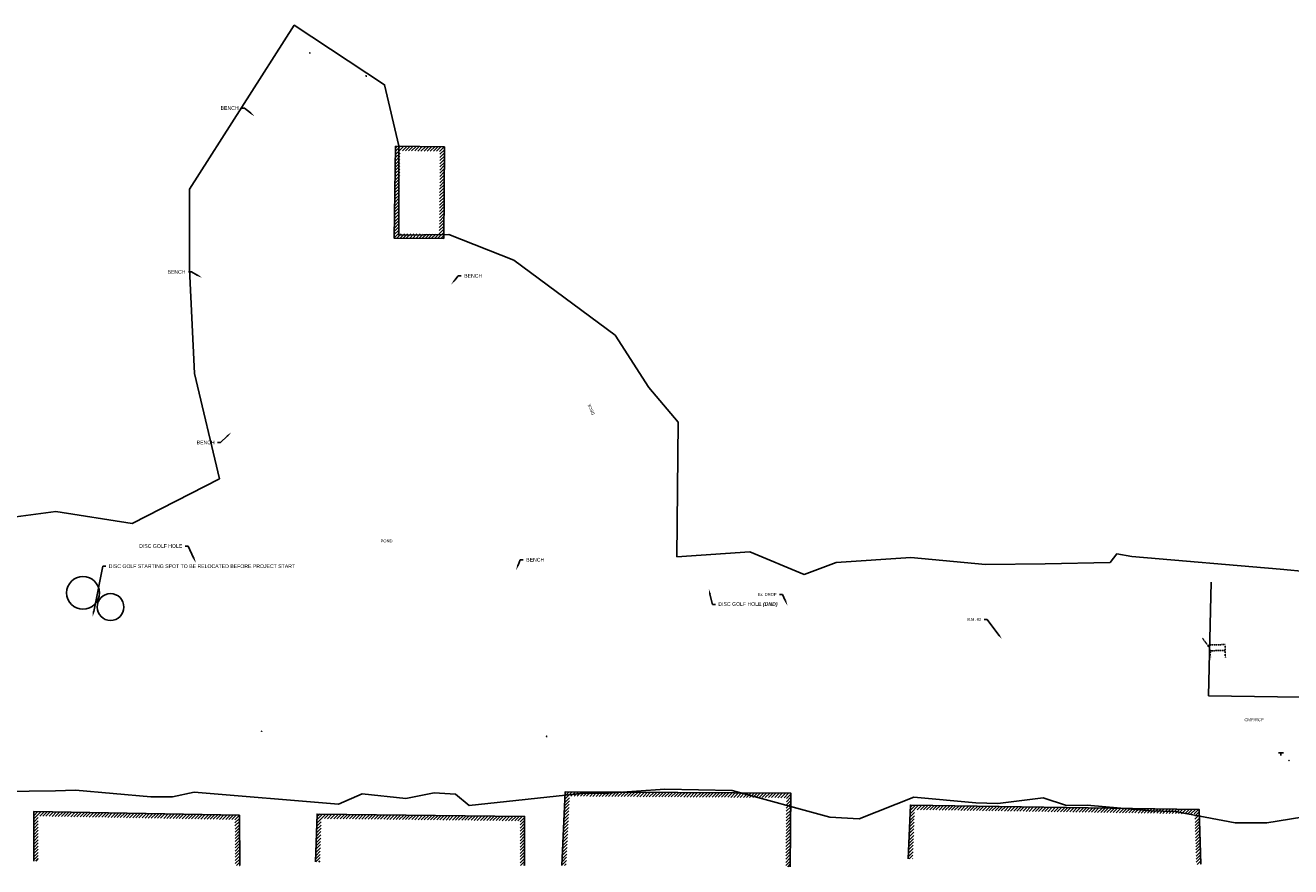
# Model space of a CAD drawing. Header units: feet. Extents: x 1382259 to 1390391, y 443809 to 447042.
# Tile 2 of 9: x 1385412 to 1386262, y 443867 to 444433. Entities that reach past the tile are written whole.
import ezdxf
from ezdxf import colors
from ezdxf.entities.mleader import LeaderData, LeaderLine
from ezdxf.math import Vec2, Vec3

# ---------------------------------------------------------------- set-up
doc = ezdxf.new("R2010")
doc.units = ezdxf.units.FT
doc.header["$MEASUREMENT"] = 0
for name, pattern in [('OhDOT_USTN3', [0.22, 0.165, -0.055]), ('OhDOT_USTN5', [0.11, 0.055, -0.055]), ('stream', [1.4, 0.7, -0.1, 0.1, -0.1, 0.1, -0.1, 0.1, -0.1])]:
    doc.linetypes.add(name, pattern=pattern)
for name, color, linetype in [('BD_X_Building', 130, 'Continuous'), ('BD_X_Hatch', 247, 'Continuous'), ('DR_X_Storm_Sewer', 200, 'OhDOT_USTN5'), ('DT_X_TIN_Hull', 5, 'Continuous'), ('GE_X_CL_Text', 131, 'Continuous'), ('HY_X_Water_Edge', 133, 'stream'), ('PV_X_Walk', 41, 'OhDOT_USTN5'), ('RD_X_Misc_Items', 51, 'OhDOT_USTN3'), ('RD_X_Text', 9, 'Continuous'), ('SC_Scratch1', 1, 'Continuous'), ('SN_X_Private', 40, 'Continuous'), ('UT_X_DIPS', 36, 'Continuous'), ('UT_X_Electric_Text', 244, 'Continuous'), ('UT_X_Gas_PER ENBRIDGE', 52, 'gasex'), ('VG_X_Cells', 92, 'Continuous')]:
    doc.layers.add(name, color=color, linetype=linetype)
doc.styles.add('Slanted-Normal', font='font31.shx', dxfattribs={"height": 0.1})
doc.styles.get("Standard").update_dxf_attribs({"font": 'ARIAL_0.TTF'})
doc.styles.add('Straight-Normal', font='font30.shx', dxfattribs={"height": 0.1})
doc.linetypes.add('gasex', pattern='A,0.15,-0.2,0.15,-0.2,0.15,-0.1,["G",Straight-Normal,S=1,R=0,X=0,Y=-0.06],-0.15,0.15,-0.2,0.15,-0.2', length=1.8)
doc.linetypes.add("GASEX-6''COEC", pattern='A,0.15,-0.2,0.15,-0.2,0.15,-0.1,["6\'\' G",Straight-Normal,S=1,R=0,X=0,Y=-0.06],-0.5,0.15,-0.2,0.15,-0.2', length=2.15)

msp = doc.modelspace()

# ---------------------------------------------------------------- hatches: boundary and pattern name
at = {"layer": 'BD_X_Hatch'}
h = msp.add_hatch(dxfattribs=at)
h.set_pattern_fill('ANSI31', color=256, scale=12)
h.paths.add_polyline_path([(1385690.291, 444292.61), (1385663.08, 444292.843), (1385663.939, 444348.688), (1385690.768, 444348.276)], flags=16)
h.paths.add_polyline_path([(1385693.265, 444289.584), (1385660.034, 444289.869), (1385660.985, 444351.734), (1385693.794, 444351.23)])
h = msp.add_hatch(dxfattribs=at)
h.set_pattern_fill('ANSI31', color=256, scale=12)
h.paths.add_polyline_path([(1385926.625, 443916.641), (1385775.007, 443917.708), (1385772.63, 443868.093), (1385775.626, 443867.949), (1385777.865, 443914.688), (1385923.593, 443913.662), (1385923.097, 443867.322), (1385926.097, 443867.29)])
h = msp.add_hatch(dxfattribs=at)
h.set_pattern_fill('ANSI31', color=256, scale=12)
h.paths.add_polyline_path([(1386006.929, 443908.693), (1386005.483, 443872.694), (1386008.48, 443872.574), (1386009.809, 443905.649), (1386198.037, 443902.8), (1386199.067, 443868.858), (1386202.065, 443868.949), (1386200.949, 443905.757)])
h = msp.add_hatch(dxfattribs=at)
h.set_pattern_fill('ANSI31', color=256, scale=12)
h.paths.add_polyline_path([(1385555.943, 443901.868), (1385417.729, 443904.384), (1385417.729, 443871.113), (1385420.729, 443871.113), (1385420.729, 443901.329), (1385552.967, 443898.921), (1385553.223, 443868.012), (1385556.223, 443868.012)])
h = msp.add_hatch(dxfattribs=at)
h.set_pattern_fill('ANSI31', color=256, scale=12)
h.paths.add_polyline_path([(1385747.626, 443901.064), (1385608.171, 443902.659), (1385607.107, 443870.479), (1385610.105, 443870.38), (1385611.072, 443899.626), (1385744.626, 443898.098), (1385744.626, 443868.086), (1385747.626, 443868.086)])

# ---------------------------------------------------------------- linework, layer by layer
at = {"layer": 'BD_X_Building'}
msp.add_lwpolyline([(1385693.265, 444289.584), (1385660.034, 444289.869), (1385660.985, 444351.734), (1385693.794, 444351.23)], close=True, dxfattribs=at)
at = {"layer": 'BD_X_Building', "flags": 128}
for points in [[(1385926.097, 443867.29), (1385926.625, 443916.641), (1385775.007, 443917.708), (1385772.63, 443868.093)], [(1386202.065, 443868.949), (1386200.949, 443905.757), (1386006.929, 443908.693), (1386005.483, 443872.694)], [(1385556.223, 443868.037), (1385555.943, 443901.868), (1385417.729, 443904.384), (1385417.729, 443871.113)], [(1385747.626, 443868.086), (1385747.626, 443901.064), (1385608.171, 443902.659), (1385607.107, 443870.479)]]:
    msp.add_lwpolyline(points, dxfattribs=at)
at = {"layer": 'DR_X_Storm_Sewer'}
for points in [[(1385603.127, 444414.406, -0.8), (1385603.376, 444414.422, 0.8), (1385603.625, 444414.438, 0.8), (1385603.376, 444414.422)], [(1385640.654, 444399, -0.8), (1385641.117, 444398.81, 0.8), (1385641.579, 444398.619, 0.8), (1385641.117, 444398.81)], [(1385571.34, 443958.296, -0.8), (1385571.09, 443958.31, 0.8), (1385570.84, 443958.324, 0.8), (1385571.09, 443958.31)], [(1385762.725, 443954.9, -0.8), (1385762.475, 443954.907, 0.8), (1385762.225, 443954.914, 0.8), (1385762.475, 443954.907)], [(1386261.771, 443938.561, -0.8), (1386261.521, 443938.576, 0.8), (1386261.271, 443938.591, 0.8), (1386261.521, 443938.576)]]:
    msp.add_lwpolyline(points, format="xyb", dxfattribs=at)
at = {"layer": 'DT_X_TIN_Hull', "flags": 128}
for points in [[(1385385.425, 444099.872), (1385432.625, 444106.188), (1385483.918, 444097.945), (1385542.646, 444128.146), (1385525.728, 444199.003), (1385522.346, 444269.04), (1385522.358, 444322.923), (1385592.811, 444433.039), (1385653.592, 444393.093), (1385663.116, 444352.035), (1385663.116, 444291.952), (1385696.698, 444292.453), (1385740.364, 444275.202), (1385808.53, 444224.631), (1385831.219, 444189.415), (1385850.787, 444166.142), (1385849.956, 444075.706), (1385899.011, 444078.909), (1385935.5, 444063.838), (1385956.931, 444071.925), (1386007.314, 444075.19), (1386057.437, 444070.548), (1386097.591, 444071.037), (1386141.063, 444071.842), (1386145.552, 444077.548), (1386155.653, 444075.9), (1386255.348, 444067.29), (1386274.548, 444065.637)], [(1386328.045, 443910.045), (1386246.491, 443896.829), (1386225.178, 443896.679), (1386184.804, 443904.475), (1386168.595, 443904.775), (1386125.74, 443908.697), (1386111.782, 443908.547), (1386096.173, 443913.495), (1386065.647, 443909.74), (1386050.939, 443910.34), (1386009.214, 443913.938), (1385972.442, 443899.545), (1385952.683, 443900.601), (1385887.244, 443918.443), (1385841.863, 443919.347), (1385803.74, 443916.649), (1385787.681, 443916.798), (1385710.461, 443908.398), (1385701.306, 443916.045), (1385686.849, 443916.942), (1385667.787, 443913.194), (1385638.37, 443916.343), (1385622.611, 443909.296), (1385525.615, 443917.442), (1385511.063, 443914.329), (1385496.55, 443914.329), (1385445.892, 443918.672), (1385432.321, 443918.389), (1385379.02, 443917.739)]]:
    msp.add_lwpolyline(points, dxfattribs=at)
at = {"layer": 'PV_X_Walk', "flags": 128}
for points, elevation in [([(1386203.293, 444020.882), (1386206.751, 444016.13), (1386208.669, 444012.527), (1386208.373, 444010.49), (1386208.501, 444008.072)], 782.163), ([(1386218.673, 444008.027), (1386218.503, 444008.37), (1386218.449, 444010.236), (1386218.43, 444012.606), (1386218.397, 444016.606)], 782.753)]:
    msp.add_lwpolyline(points, dxfattribs=dict(at, elevation=elevation))
msp.add_lwpolyline([(1386208.636, 444016.527), (1386206.751, 444016.13)], dxfattribs=at)
at = {"layer": 'RD_X_Misc_Items', "flags": 128}
for points in [[(1386218.397, 444016.606), (1386208.636, 444016.527)], [(1386218.43, 444012.606), (1386208.669, 444012.527)]]:
    msp.add_lwpolyline(points, dxfattribs=at)
at = {"layer": 'SN_X_Private', "flags": 128}
for points in [[(1386254.193, 443943.781), (1386257.564, 443943.781)], [(1386255.883, 443942.084), (1386255.883, 443943.781)]]:
    msp.add_lwpolyline(points, dxfattribs=at)
at = {"layer": 'UT_X_Gas_PER ENBRIDGE', "linetype": "GASEX-6''COEC"}
for points in [[(1386208.983, 444058.598), (1386207.238, 443982.16)], [(1386207.224, 443982.16), (1386377.125, 443979.814), (1386477.123, 443978.1), (1386577.208, 443976.858), (1386677.14, 443976.174), (1386777.037, 443974.18), (1386877.086, 443972.539), (1386977.078, 443971.24), (1387077.064, 443969.601), (1387177.035, 443968.295), (1387208.5, 443967.707)]]:
    msp.add_lwpolyline(points, dxfattribs=at)
at = {"layer": 'VG_X_Cells'}
for centre, radius in [((1385450.852, 444051.414, 780.688), 11), ((1385469.37, 444041.886, 780.751), 9)]:
    msp.add_circle(centre, radius, dxfattribs=at)

# ---------------------------------------------------------------- texts
at = {"layer": 'HY_X_Water_Edge', "insert": (1385650.803, 444087.331), "char_height": 2, "attachment_point": 1}
msp.add_mtext_dynamic_manual_height_columns('POND', width=80.42219, gutter_width=10, heights=[0], dxfattribs=at)
at = {"layer": 'RD_X_Misc_Items', "insert": (1385792.919, 444170.81, 781), "char_height": 2, "attachment_point": 1, "rotation": 112.649538}
msp.add_mtext_dynamic_manual_height_columns('DECK', width=8.40839, gutter_width=10, heights=[0], dxfattribs=at)
at = {"layer": 'SC_Scratch1', "insert": (1386231.423, 443967.099), "char_height": 2, "attachment_point": 1, "rotation": 0.207898}
msp.add_mtext_dynamic_manual_height_columns('CMP/RCP', width=18.80399, gutter_width=10, heights=[0], dxfattribs=at)

# ---------------------------------------------------------------- leaders
at = {"layer": 'GE_X_CL_Text'}
ml = msp.add_multileader_mtext('Standard', dxfattribs=at)
ml.set_content('B.M. #2', color=256, style='Slanted-Normal')
ml.set_leader_properties()
ml.build(insert=Vec2(0, 0))
ml.multileader.update_dxf_attribs({"text_right_attachment_type": 3, "dogleg_length": 0.1, "arrow_head_size": 3.6, "scale": 20})
ctx = ml.context
ctx.base_point, ctx.scale, ctx.char_height, ctx.arrow_head_size, ctx.plane_origin = Vec3(1386041.166, 444033.596, 1562.709), 20, 2, 3.6, Vec3(1386073.273, 444024.221, 1562.709)
ctx.right_attachment, ctx.text_align_type = 3, 2
notes = []
notes.append((ctx, [(0, (1, 1, 0), (1386058.595, 444033.596, 1562.709), (-1, 0), 2, [(0, [(1386068.538, 444020.16, 1562.709)], 0, [])])]))
ctx.mtext.insert, ctx.mtext.alignment, ctx.mtext.flow_direction = Vec3(1386054.595, 444034.596, 1562.709), 3, 5
at = {"layer": 'RD_X_Text'}
ml = msp.add_multileader_mtext('Standard', dxfattribs=at)
ml.set_content('BENCH', color=256, style='Slanted-Normal')
ml.set_leader_properties()
ml.build(insert=Vec2(0, 0))
ml.multileader.update_dxf_attribs({"text_right_attachment_type": 3, "dogleg_length": 0.1, "arrow_head_size": 3.6, "scale": 20})
ctx = ml.context
ctx.base_point, ctx.scale, ctx.char_height, ctx.arrow_head_size, ctx.plane_origin = Vec3(1385542.418, 444377.413, 780.152), 20, 2.5, 3.6, Vec3(1385566.518, 444384.114, 780.152)
ctx.right_attachment, ctx.text_align_type = 3, 2
notes.append((ctx, [(0, (1, 1, 0), (1385559.43, 444377.413, 780.152), (-1, 0), 2, [(0, [(1385566.134, 444371.826, 780.152)], 0, [])])]))
ctx.mtext.insert, ctx.mtext.alignment, ctx.mtext.flow_direction = Vec3(1385555.43, 444378.663, 780.152), 3, 5
ml = msp.add_multileader_mtext('Standard', dxfattribs=at)
ml.set_content('BENCH', color=256, style='Slanted-Normal')
ml.set_leader_properties()
ml.build(insert=Vec2(0, 0))
ml.multileader.update_dxf_attribs({"text_right_attachment_type": 3, "dogleg_length": 0.1, "arrow_head_size": 3.6, "scale": 20})
ctx = ml.context
ctx.base_point, ctx.scale, ctx.char_height, ctx.arrow_head_size, ctx.plane_origin = Vec3(1385506.715, 444267.245, 780.152), 20, 2.5, 3.6, Vec3(1385532.188, 444272.956, 780.152)
ctx.right_attachment, ctx.text_align_type = 3, 2
notes.append((ctx, [(0, (1, 1, 0), (1385523.727, 444267.245, 780.152), (-1, 0), 2, [(0, [(1385530.845, 444263.3, 780.152)], 0, [])])]))
ctx.mtext.insert, ctx.mtext.alignment, ctx.mtext.flow_direction = Vec3(1385519.727, 444268.495, 780.152), 3, 5
ml = msp.add_multileader_mtext('Standard', dxfattribs=at)
ml.set_content('BENCH', color=256, style='Slanted-Normal')
ml.set_leader_properties()
ml.build(insert=Vec2(0, 0))
ml.multileader.update_dxf_attribs({"text_right_attachment_type": 3, "dogleg_length": 0.1, "arrow_head_size": 3.6, "scale": 20})
ctx = ml.context
ctx.base_point, ctx.scale, ctx.char_height, ctx.arrow_head_size, ctx.plane_origin = Vec3(1385705.036, 444264.607, 780.152), 20, 2.5, 3.6, Vec3(1385723.94, 444271.572, 780.152)
ctx.right_attachment = 3
notes.append((ctx, [(1, (1, 1, 0), (1385703.036, 444264.607, 780.152), (1, 0), 2, [(0, [(1385698.398, 444258.867, 780.152)], 0, [])])]))
ctx.mtext.insert, ctx.mtext.flow_direction = Vec3(1385707.036, 444265.857, 780.152), 5
ml = msp.add_multileader_mtext('Standard', dxfattribs=at)
ml.set_content('BENCH', color=256, style='Slanted-Normal')
ml.set_leader_properties()
ml.build(insert=Vec2(0, 0))
ml.multileader.update_dxf_attribs({"text_right_attachment_type": 3, "dogleg_length": 0.1, "arrow_head_size": 3.6, "scale": 20})
ctx = ml.context
ctx.base_point, ctx.scale, ctx.char_height, ctx.arrow_head_size, ctx.plane_origin = Vec3(1385526.328, 444152.576, 780.152), 20, 2.5, 3.6, Vec3(1385550.428, 444159.276, 780.152)
ctx.right_attachment, ctx.text_align_type = 3, 2
notes.append((ctx, [(0, (1, 1, 0), (1385543.34, 444152.576, 780.152), (-1, 0), 2, [(0, [(1385550.428, 444159.276, 780.152)], 0, [])])]))
ctx.mtext.insert, ctx.mtext.alignment, ctx.mtext.flow_direction = Vec3(1385539.34, 444153.826, 780.152), 3, 5
ml = msp.add_multileader_mtext('Standard', dxfattribs=at)
ml.set_content('DISC GOLF HOLE', color=256, style='Slanted-Normal')
ml.set_leader_properties()
ml.build(insert=Vec2(0, 0))
ml.multileader.update_dxf_attribs({"text_right_attachment_type": 3, "dogleg_length": 0.1, "arrow_head_size": 3.6, "scale": 20})
ctx = ml.context
ctx.base_point, ctx.scale, ctx.char_height, ctx.arrow_head_size, ctx.plane_origin = Vec3(1385485.418, 444082.919, 780.28), 20, 2.5, 3.6, Vec3(1385484.733, 444096.57, 780.28)
ctx.right_attachment, ctx.text_align_type = 3, 2
notes.append((ctx, [(1, (1, 1, 0), (1385521.557, 444082.919, 780.28), (-1, 0), 2, [(0, [(1385526.732, 444071.644, 780.28)], 0, [])])]))
ctx.mtext.insert, ctx.mtext.alignment, ctx.mtext.flow_direction = Vec3(1385517.557, 444084.169, 780.28), 3, 5
ml = msp.add_multileader_mtext('Standard', dxfattribs=at)
ml.set_content('DISC GOLF STARTING SPOT TO BE RELOCATED BEFORE PROJECT START', color=256, style='Slanted-Normal')
ml.set_leader_properties()
ml.build(insert=Vec2(0, 0))
ml.multileader.update_dxf_attribs({"text_right_attachment_type": 3, "dogleg_length": 0.1, "arrow_head_size": 3.6, "scale": 20})
ctx = ml.context
ctx.base_point, ctx.scale, ctx.char_height, ctx.arrow_head_size, ctx.plane_origin = Vec3(1385466.148, 444069.346, 780.28), 20, 2.5, 3.6, Vec3(1385458.002, 444057.679, 780.28)
ctx.right_attachment = 3
notes.append((ctx, [(0, (1, 1, 0), (1385464.148, 444069.346, 780.28), (1, 0), 2, [(0, [(1385457.333, 444035.318, 780.28)], 0, [])])]))
ctx.mtext.insert, ctx.mtext.width, ctx.mtext.flow_direction = Vec3(1385468.148, 444070.596, 780.28), 48.05726, 5
ml = msp.add_multileader_mtext('Standard', dxfattribs=at)
ml.set_content('BENCH', color=256, style='Slanted-Normal')
ml.set_leader_properties()
ml.build(insert=Vec2(0, 0))
ml.multileader.update_dxf_attribs({"text_right_attachment_type": 3, "dogleg_length": 0.1, "arrow_head_size": 3.6, "scale": 20})
ctx = ml.context
ctx.base_point, ctx.scale, ctx.char_height, ctx.arrow_head_size, ctx.plane_origin = Vec3(1385746.722, 444073.703, 780.152), 20, 2.5, 3.6, Vec3(1385768.62, 444080.403, 780.152)
ctx.right_attachment = 3
notes.append((ctx, [(1, (1, 1, 0), (1385744.722, 444073.703, 780.152), (1, 0), 2, [(0, [(1385741.878, 444066.708, 780.152)], 0, [])])]))
ctx.mtext.insert, ctx.mtext.flow_direction = Vec3(1385748.722, 444074.953, 780.152), 5
ml = msp.add_multileader_mtext('Standard', dxfattribs=at)
ml.set_content('DISC GOLF HOLE {\\fArial|b1|i1|c0|p34;\\C1;(DND)}', color=256, style='Slanted-Normal')
ml.set_leader_properties()
ml.build(insert=Vec2(0, 0))
ml.multileader.update_dxf_attribs({"text_right_attachment_type": 3, "dogleg_length": 0.1, "arrow_head_size": 3.6, "scale": 20})
ctx = ml.context
ctx.base_point, ctx.scale, ctx.char_height, ctx.arrow_head_size, ctx.plane_origin = Vec3(1385875.845, 444043.541, 780.28), 20, 2.5, 3.6, Vec3(1385871.431, 444054.137, 780.28)
ctx.right_attachment = 3
notes.append((ctx, [(0, (1, 1, 0), (1385873.845, 444043.541, 780.28), (1, 0), 2, [(0, [(1385871.431, 444054.137, 780.28)], 0, [])])]))
ctx.mtext.insert, ctx.mtext.flow_direction = Vec3(1385877.845, 444045.159, 780.28), 5
at = {"layer": 'UT_X_DIPS'}
ml = msp.add_multileader_mtext('Standard', dxfattribs=at)
ml.set_content('EX. CB #2\\PTOP 781.42                      {\\C1;21"} {\\K18"} S INV 778.82                 {\\C1;21"} {\\K18"} N INV 778.82  ', color=256, style='Slanted-Normal')
ml.set_leader_properties()
ml.build(insert=Vec2(0, 0))
ml.multileader.update_dxf_attribs({"text_right_attachment_type": 3, "dogleg_length": 0.1, "arrow_head_size": 3.6, "scale": 20})
ctx = ml.context
ctx.base_point, ctx.scale, ctx.char_height, ctx.arrow_head_size, ctx.plane_origin = Vec3(1386410.32, 444061.958, 781.417), 20, 2, 3.6, Vec3(1386448.322, 444038.089, 781.417)
ctx.right_attachment, ctx.text_align_type = 3, 2
notes.append((ctx, [(0, (1, 1, 0), (1386446.193, 444051.958, 781.417), (-1, 0), 2, [(0, [(1386448.322, 444038.089, 781.417)], 0, [])])]))
ctx.mtext.insert, ctx.mtext.width, ctx.mtext.alignment, ctx.mtext.flow_direction = Vec3(1386442.193, 444062.958, 781.417), 35.85201, 3, 5
at = {"layer": 'UT_X_Electric_Text'}
ml = msp.add_multileader_mtext('Standard', dxfattribs=at)
ml.set_content('Ex. DROP', color=256, style='Slanted-Normal')
ml.set_leader_properties()
ml.build(insert=Vec2(0, 0))
ml.multileader.update_dxf_attribs({"text_right_attachment_type": 3, "dogleg_length": 0.1, "arrow_head_size": 3.6, "scale": 20})
ctx = ml.context
ctx.base_point, ctx.scale, ctx.char_height, ctx.arrow_head_size, ctx.plane_origin = Vec3(1385901.236, 444050.366, 780.403), 20, 2, 3.6, Vec3(1385924.335, 444042.893, 780.403)
ctx.right_attachment, ctx.text_align_type = 3, 2
notes.append((ctx, [(0, (1, 1, 0), (1385920.966, 444050.366, 780.403), (-1, 0), 2, [(0, [(1385924.335, 444042.893, 780.403)], 0, [])])]))
ctx.mtext.insert, ctx.mtext.alignment, ctx.mtext.flow_direction = Vec3(1385916.966, 444051.366, 780.403), 3, 5
for ctx, leaders in notes:
    for number, flags, end, landing, length, lines in leaders:
        leader = LeaderData()
        leader.index, (leader.has_last_leader_line, leader.has_dogleg_vector, leader.attachment_direction) = number, flags
        leader.last_leader_point, leader.dogleg_vector, leader.dogleg_length = Vec3(end), Vec3(landing), length
        for number, points, colour, breaks in lines:
            line = LeaderLine()
            line.index, line.vertices, line.color, line.breaks = number, Vec3.list(points), colors.encode_raw_color(colour), breaks
            leader.lines.append(line)
        ctx.leaders.append(leader)

doc.saveas('drawing.dxf')
